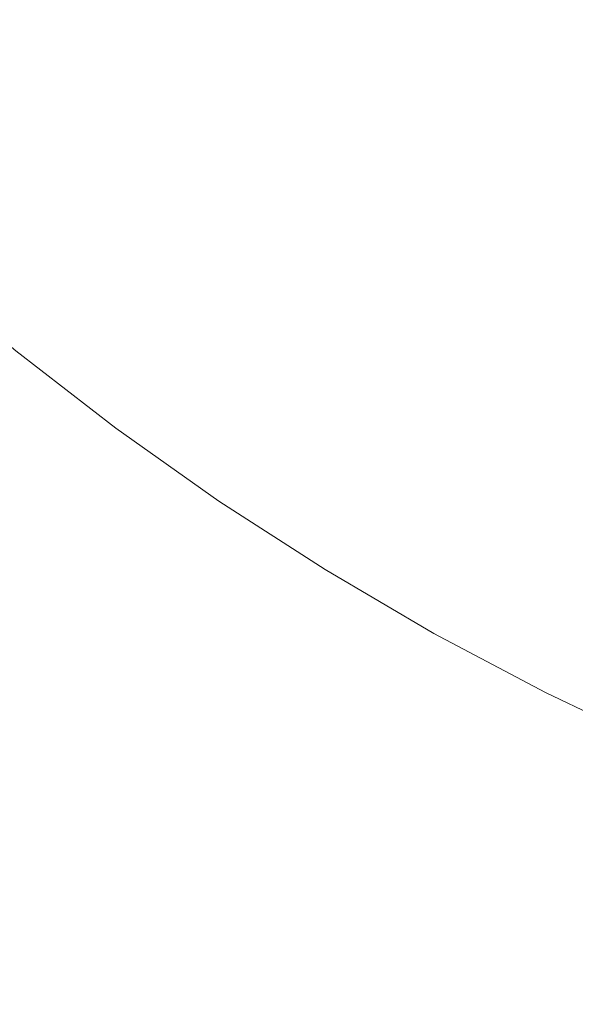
# Model space of a CAD drawing. Header units: centimetres. Extents: x -25.8 to 27.5, y 33.3 to 35.1.
# Tile 106 of 256: x -7.881 to -7.825, y 33.5408 to 33.6401. Entities that reach past the tile are written whole.
import ezdxf

# ---------------------------------------------------------------- set-up
doc = ezdxf.new("R2010")
doc.units = ezdxf.units.CM
doc.header["$LTSCALE"] = 2.54
doc.layers.add('Lucido design-1', color=7, linetype='Continuous')

# ---------------------------------------------------------------- blocks, each defined once
blk = doc.blocks.new('Gruppo-6-1')
at = {"color": 7, "linetype": 'Continuous', "lineweight": 9}
for points in [[(-25.69296, 35.040112, 330.586121), (-25.69296, 33.440112, 330.586121), (27.40704, 33.440112, 330.586121), (27.40704, 35.040112, 330.586121)], [(-25.69296, 35.040112, 306.619358), (-25.69296, 33.440112, 306.619358), (27.40704, 33.440112, 306.619358), (27.40704, 35.040112, 306.619358)]]:
    blk.add_3dface(points, dxfattribs=at)
for points, invisible_edges in [([(-7.869581, 33.639431, 329.791607), (-7.877939, 33.647108, 329.791607), (-7.875267, 33.649896, 329.793031), (-7.86703, 33.64233, 329.793031)], 15), ([(-7.869581, 33.639431, 305.824844), (-7.877939, 33.647108, 305.824844), (-7.875267, 33.649896, 305.826268), (-7.86703, 33.64233, 305.826268)], 15), ([(-7.828409, 33.639709, 329.804742), (-7.836792, 33.645638, 329.804742), (-7.834842, 33.648275, 329.807187), (-7.826572, 33.642426, 329.807187)], 15), ([(-7.828409, 33.639709, 305.837979), (-7.836792, 33.645638, 305.837979), (-7.834842, 33.648275, 305.840424), (-7.826572, 33.642426, 305.840424)], 15), ([(-7.856094, 33.638075, 329.794612), (-7.864522, 33.64518, 329.794612), (-7.86206, 33.647977, 329.796346), (-7.853754, 33.640973, 329.796346)], 15), ([(-7.856094, 33.638075, 305.827849), (-7.864522, 33.64518, 305.827849), (-7.86206, 33.647977, 305.829583), (-7.853754, 33.640973, 305.829583)], 15), ([(-7.872172, 33.636488, 329.790342), (-7.880652, 33.644277, 329.790342), (-7.877939, 33.647108, 329.791607), (-7.869581, 33.639431, 329.791607)], 15), ([(-7.872172, 33.636488, 305.823579), (-7.880652, 33.644277, 305.823579), (-7.877939, 33.647108, 305.824844), (-7.869581, 33.639431, 305.824844)], 15), ([(-7.842988, 33.637261, 329.798229), (-7.851462, 33.643811, 329.798229), (-7.849223, 33.646584, 329.800259), (-7.840868, 33.640127, 329.800259)], 15), ([(-7.842988, 33.637261, 305.831466), (-7.851462, 33.643811, 305.831466), (-7.849223, 33.646584, 305.833496), (-7.840868, 33.640127, 305.833496)], 15), ([(-7.858479, 33.635121, 329.793031), (-7.86703, 33.64233, 329.793031), (-7.864522, 33.64518, 329.794612), (-7.856094, 33.638075, 329.794612)], 15), ([(-7.858479, 33.635121, 305.826268), (-7.86703, 33.64233, 305.826268), (-7.864522, 33.64518, 305.827849), (-7.856094, 33.638075, 305.827849)], 15), ([(-7.830302, 33.636908, 329.802432), (-7.838802, 33.64292, 329.802432), (-7.836792, 33.645638, 329.804742), (-7.828409, 33.639709, 329.804742)], 15), ([(-7.830302, 33.636908, 305.835669), (-7.838802, 33.64292, 305.835669), (-7.836792, 33.645638, 305.837979), (-7.828409, 33.639709, 305.837979)], 15), ([(-7.874796, 33.633506, 329.789238), (-7.883401, 33.641409, 329.789238), (-7.880652, 33.644277, 329.790342), (-7.872172, 33.636488, 329.790342)], 15), ([(-7.874796, 33.633506, 305.822475), (-7.883401, 33.641409, 305.822475), (-7.880652, 33.644277, 305.823579), (-7.872172, 33.636488, 305.823579)], 15), ([(-7.818062, 33.636933, 329.807187), (-7.826572, 33.642426, 329.807187), (-7.824795, 33.645056, 329.809762), (-7.816398, 33.639636, 329.809762)], 15), ([(-7.818062, 33.636933, 305.840424), (-7.826572, 33.642426, 305.840424), (-7.824795, 33.645056, 305.842999), (-7.816398, 33.639636, 305.842999)], 15), ([(-7.845157, 33.634328, 329.796346), (-7.853754, 33.640973, 329.796346), (-7.851462, 33.643811, 329.798229), (-7.842988, 33.637261, 329.798229)], 15), ([(-7.845157, 33.634328, 305.829583), (-7.853754, 33.640973, 305.829583), (-7.851462, 33.643811, 305.831466), (-7.842988, 33.637261, 305.831466)], 15), ([(-7.860905, 33.632116, 329.791607), (-7.869581, 33.639431, 329.791607), (-7.86703, 33.64233, 329.793031), (-7.858479, 33.635121, 329.793031)], 15), ([(-7.860905, 33.632116, 305.824844), (-7.869581, 33.639431, 305.824844), (-7.86703, 33.64233, 305.826268), (-7.858479, 33.635121, 305.826268)], 15), ([(-7.832248, 33.634029, 329.800259), (-7.840868, 33.640127, 329.800259), (-7.838802, 33.64292, 329.802432), (-7.830302, 33.636908, 329.802432)], 15), ([(-7.832248, 33.634029, 305.833496), (-7.840868, 33.640127, 305.833496), (-7.838802, 33.64292, 305.835669), (-7.830302, 33.636908, 305.835669)], 15), ([(-7.819782, 33.634141, 329.804742), (-7.828409, 33.639709, 329.804742), (-7.826572, 33.642426, 329.807187), (-7.818062, 33.636933, 329.807187)], 15), ([(-7.819782, 33.634141, 305.837979), (-7.828409, 33.639709, 305.837979), (-7.826572, 33.642426, 305.840424), (-7.818062, 33.636933, 305.840424)], 15), ([(-7.877451, 33.630489, 329.788299), (-7.886182, 33.638508, 329.788299), (-7.883401, 33.641409, 329.789238), (-7.874796, 33.633506, 329.789238)], 15), ([(-7.877451, 33.630489, 305.821536), (-7.886182, 33.638508, 305.821536), (-7.883401, 33.641409, 305.822475), (-7.874796, 33.633506, 305.822475)], 15), ([(-7.847372, 33.631333, 329.794612), (-7.856094, 33.638075, 329.794612), (-7.853754, 33.640973, 329.796346), (-7.845157, 33.634328, 329.796346)], 15), ([(-7.847372, 33.631333, 305.827849), (-7.856094, 33.638075, 305.827849), (-7.853754, 33.640973, 305.829583), (-7.845157, 33.634328, 305.829583)], 15), ([(-7.863368, 33.629066, 329.790342), (-7.872172, 33.636488, 329.790342), (-7.869581, 33.639431, 329.791607), (-7.860905, 33.632116, 329.791607)], 15), ([(-7.863368, 33.629066, 305.823579), (-7.872172, 33.636488, 305.823579), (-7.869581, 33.639431, 305.824844), (-7.860905, 33.632116, 305.824844)], 15), ([(-7.834243, 33.631076, 329.798229), (-7.842988, 33.637261, 329.798229), (-7.840868, 33.640127, 329.800259), (-7.832248, 33.634029, 329.800259)], 15), ([(-7.834243, 33.631076, 305.831466), (-7.842988, 33.637261, 305.831466), (-7.840868, 33.640127, 305.833496), (-7.832248, 33.634029, 305.833496)], 15), ([(-7.821554, 33.631263, 329.802432), (-7.830302, 33.636908, 329.802432), (-7.828409, 33.639709, 329.804742), (-7.819782, 33.634141, 329.804742)], 15), ([(-7.821554, 33.631263, 305.835669), (-7.830302, 33.636908, 305.835669), (-7.828409, 33.639709, 305.837979), (-7.819782, 33.634141, 305.837979)], 15), ([(-7.880132, 33.627444, 329.787525), (-7.888989, 33.635579, 329.787525), (-7.886182, 33.638508, 329.788299), (-7.877451, 33.630489, 329.788299)], 15), ([(-7.880132, 33.627444, 305.820762), (-7.888989, 33.635579, 305.820762), (-7.886182, 33.638508, 305.821536), (-7.877451, 33.630489, 305.821536)], 15), ([(-7.84963, 33.62828, 329.793031), (-7.858479, 33.635121, 329.793031), (-7.856094, 33.638075, 329.794612), (-7.847372, 33.631333, 329.794612)], 15), ([(-7.84963, 33.62828, 305.826268), (-7.858479, 33.635121, 305.826268), (-7.856094, 33.638075, 305.827849), (-7.847372, 33.631333, 305.827849)], 15), ([(-7.836286, 33.628054, 329.796346), (-7.845157, 33.634328, 329.796346), (-7.842988, 33.637261, 329.798229), (-7.834243, 33.631076, 329.798229)], 15), ([(-7.836286, 33.628054, 305.829583), (-7.845157, 33.634328, 305.829583), (-7.842988, 33.637261, 305.831466), (-7.834243, 33.631076, 305.831466)], 15), ([(-7.865864, 33.625975, 329.789238), (-7.874796, 33.633506, 329.789238), (-7.872172, 33.636488, 329.790342), (-7.863368, 33.629066, 329.790342)], 15), ([(-7.865864, 33.625975, 305.822475), (-7.874796, 33.633506, 305.822475), (-7.872172, 33.636488, 305.823579), (-7.863368, 33.629066, 305.823579)], 15), ([(-7.823376, 33.628303, 329.800259), (-7.832248, 33.634029, 329.800259), (-7.830302, 33.636908, 329.802432), (-7.821554, 33.631263, 329.802432)], 15), ([(-7.823376, 33.628303, 305.833496), (-7.832248, 33.634029, 305.833496), (-7.830302, 33.636908, 305.835669), (-7.821554, 33.631263, 305.835669)], 15), ([(-7.882833, 33.624374, 329.786919), (-7.891819, 33.632627, 329.786919), (-7.888989, 33.635579, 329.787525), (-7.880132, 33.627444, 329.787525)], 15), ([(-7.882833, 33.624374, 305.820156), (-7.891819, 33.632627, 305.820156), (-7.888989, 33.635579, 305.820762), (-7.880132, 33.627444, 305.820762)], 15), ([(-7.851926, 33.625176, 329.791607), (-7.860905, 33.632116, 329.791607), (-7.858479, 33.635121, 329.793031), (-7.84963, 33.62828, 329.793031)], 15), ([(-7.851926, 33.625176, 305.824844), (-7.860905, 33.632116, 305.824844), (-7.858479, 33.635121, 305.826268), (-7.84963, 33.62828, 305.826268)], 15), ([(-7.838372, 33.624968, 329.794612), (-7.847372, 33.631333, 329.794612), (-7.845157, 33.634328, 329.796346), (-7.836286, 33.628054, 329.796346)], 15), ([(-7.838372, 33.624968, 305.827849), (-7.847372, 33.631333, 305.827849), (-7.845157, 33.634328, 305.829583), (-7.836286, 33.628054, 305.829583)], 15), ([(-7.868388, 33.622848, 329.788299), (-7.877451, 33.630489, 329.788299), (-7.874796, 33.633506, 329.789238), (-7.865864, 33.625975, 329.789238)], 15), ([(-7.868388, 33.622848, 305.821536), (-7.877451, 33.630489, 305.821536), (-7.874796, 33.633506, 305.822475), (-7.865864, 33.625975, 305.822475)], 15), ([(-7.825244, 33.625268, 329.798229), (-7.834243, 33.631076, 329.798229), (-7.832248, 33.634029, 329.800259), (-7.823376, 33.628303, 329.800259)], 15), ([(-7.825244, 33.625268, 305.831466), (-7.834243, 33.631076, 305.831466), (-7.832248, 33.634029, 305.833496), (-7.823376, 33.628303, 305.833496)], 15), ([(-7.854257, 33.622023, 329.790342), (-7.863368, 33.629066, 329.790342), (-7.860905, 33.632116, 329.791607), (-7.851926, 33.625176, 329.791607)], 15), ([(-7.854257, 33.622023, 305.823579), (-7.863368, 33.629066, 305.823579), (-7.860905, 33.632116, 305.824844), (-7.851926, 33.625176, 305.824844)], 15), ([(-7.840498, 33.621822, 329.793031), (-7.84963, 33.62828, 329.793031), (-7.847372, 33.631333, 329.794612), (-7.838372, 33.624968, 329.794612)], 15), ([(-7.840498, 33.621822, 305.826268), (-7.84963, 33.62828, 305.826268), (-7.847372, 33.631333, 305.827849), (-7.838372, 33.624968, 305.827849)], 15), ([(-7.870937, 33.619691, 329.787525), (-7.880132, 33.627444, 329.787525), (-7.877451, 33.630489, 329.788299), (-7.868388, 33.622848, 329.788299)], 15), ([(-7.870937, 33.619691, 305.820762), (-7.880132, 33.627444, 305.820762), (-7.877451, 33.630489, 305.821536), (-7.868388, 33.622848, 305.821536)], 15), ([(-7.827157, 33.622162, 329.796346), (-7.836286, 33.628054, 329.796346), (-7.834243, 33.631076, 329.798229), (-7.825244, 33.625268, 329.798229)], 15), ([(-7.827157, 33.622162, 305.829583), (-7.836286, 33.628054, 305.829583), (-7.834243, 33.631076, 305.831466), (-7.825244, 33.625268, 305.831466)], 15), ([(-7.85662, 33.618829, 329.789238), (-7.865864, 33.625975, 329.789238), (-7.863368, 33.629066, 329.790342), (-7.854257, 33.622023, 329.790342)], 15), ([(-7.85662, 33.618829, 305.822475), (-7.865864, 33.625975, 305.822475), (-7.863368, 33.629066, 305.823579), (-7.854257, 33.622023, 305.823579)], 15), ([(-7.816007, 33.619848, 329.798229), (-7.825244, 33.625268, 329.798229), (-7.823376, 33.628303, 329.800259), (-7.814269, 33.622959, 329.800259)], 15), ([(-7.816007, 33.619848, 305.831466), (-7.825244, 33.625268, 305.831466), (-7.823376, 33.628303, 305.833496), (-7.814269, 33.622959, 305.833496)], 15), ([(-7.873506, 33.61651, 329.786919), (-7.882833, 33.624374, 329.786919), (-7.880132, 33.627444, 329.787525), (-7.870937, 33.619691, 329.787525)], 15), ([(-7.873506, 33.61651, 305.820156), (-7.882833, 33.624374, 305.820156), (-7.880132, 33.627444, 305.820762), (-7.870937, 33.619691, 305.820762)], 15), ([(-7.842661, 33.618623, 329.791607), (-7.851926, 33.625176, 329.791607), (-7.84963, 33.62828, 329.793031), (-7.840498, 33.621822, 329.793031)], 15), ([(-7.842661, 33.618623, 305.824844), (-7.851926, 33.625176, 305.824844), (-7.84963, 33.62828, 305.826268), (-7.840498, 33.621822, 305.826268)], 15), ([(-7.82911, 33.61899, 329.794612), (-7.838372, 33.624968, 329.794612), (-7.836286, 33.628054, 329.796346), (-7.827157, 33.622162, 329.796346)], 15), ([(-7.82911, 33.61899, 305.827849), (-7.838372, 33.624968, 305.827849), (-7.836286, 33.628054, 305.829583), (-7.827157, 33.622162, 305.829583)], 15), ([(-7.859009, 33.615598, 329.788299), (-7.868388, 33.622848, 329.788299), (-7.865864, 33.625975, 329.789238), (-7.85662, 33.618829, 329.789238)], 15), ([(-7.859009, 33.615598, 305.821536), (-7.868388, 33.622848, 305.821536), (-7.865864, 33.625975, 305.822475), (-7.85662, 33.618829, 305.822475)], 15), ([(-7.876091, 33.613309, 329.786483), (-7.885552, 33.621285, 329.786483), (-7.882833, 33.624374, 329.786919), (-7.873506, 33.61651, 329.786919)], 15), ([(-7.876091, 33.613309, 305.81972), (-7.885552, 33.621285, 305.81972), (-7.882833, 33.624374, 305.820156), (-7.873506, 33.61651, 305.820156)], 15), ([(-7.844856, 33.615374, 329.790342), (-7.854257, 33.622023, 329.790342), (-7.851926, 33.625176, 329.791607), (-7.842661, 33.618623, 329.791607)], 15), ([(-7.844856, 33.615374, 305.823579), (-7.854257, 33.622023, 305.823579), (-7.851926, 33.625176, 305.824844), (-7.842661, 33.618623, 305.824844)], 15), ([(-7.831101, 33.615757, 329.793031), (-7.840498, 33.621822, 329.793031), (-7.838372, 33.624968, 329.794612), (-7.82911, 33.61899, 329.794612)], 15), ([(-7.831101, 33.615757, 305.826268), (-7.840498, 33.621822, 305.826268), (-7.838372, 33.624968, 305.827849), (-7.82911, 33.61899, 305.827849)], 15), ([(-7.817786, 33.616663, 329.796346), (-7.827157, 33.622162, 329.796346), (-7.825244, 33.625268, 329.798229), (-7.816007, 33.619848, 329.798229)], 15), ([(-7.817786, 33.616663, 305.829583), (-7.827157, 33.622162, 305.829583), (-7.825244, 33.625268, 305.831466), (-7.816007, 33.619848, 305.831466)], 15), ([(-7.861422, 33.612336, 329.787525), (-7.870937, 33.619691, 329.787525), (-7.868388, 33.622848, 329.788299), (-7.859009, 33.615598, 329.788299)], 15), ([(-7.861422, 33.612336, 305.820762), (-7.870937, 33.619691, 305.820762), (-7.868388, 33.622848, 305.821536), (-7.859009, 33.615598, 305.821536)], 15), ([(-7.847081, 33.612083, 329.789238), (-7.85662, 33.618829, 329.789238), (-7.854257, 33.622023, 329.790342), (-7.844856, 33.615374, 329.790342)], 15), ([(-7.847081, 33.612083, 305.822475), (-7.85662, 33.618829, 305.822475), (-7.854257, 33.622023, 305.823579), (-7.844856, 33.615374, 305.823579)], 15), ([(-7.833126, 33.612469, 329.791607), (-7.842661, 33.618623, 329.791607), (-7.840498, 33.621822, 329.793031), (-7.831101, 33.615757, 329.793031)], 15), ([(-7.833126, 33.612469, 305.824844), (-7.842661, 33.618623, 305.824844), (-7.840498, 33.621822, 305.826268), (-7.831101, 33.615757, 305.826268)], 15), ([(-7.819603, 33.613411, 329.794612), (-7.82911, 33.61899, 329.794612), (-7.827157, 33.622162, 329.796346), (-7.817786, 33.616663, 329.796346)], 15), ([(-7.819603, 33.613411, 305.827849), (-7.82911, 33.61899, 305.827849), (-7.827157, 33.622162, 305.829583), (-7.817786, 33.616663, 305.829583)], 15), ([(-7.878687, 33.610093, 329.786217), (-7.888282, 33.618183, 329.786217), (-7.885552, 33.621285, 329.786483), (-7.876091, 33.613309, 329.786483)], 15), ([(-7.878687, 33.610093, 305.819453), (-7.888282, 33.618183, 305.819453), (-7.885552, 33.621285, 305.81972), (-7.876091, 33.613309, 305.81972)], 15), ([(-7.863854, 33.609049, 329.786919), (-7.873506, 33.61651, 329.786919), (-7.870937, 33.619691, 329.787525), (-7.861422, 33.612336, 329.787525)], 15), ([(-7.863854, 33.609049, 305.820156), (-7.873506, 33.61651, 305.820156), (-7.870937, 33.619691, 305.820762), (-7.861422, 33.612336, 305.820762)], 15), ([(-7.849331, 33.608753, 329.788299), (-7.859009, 33.615598, 329.788299), (-7.85662, 33.618829, 329.789238), (-7.847081, 33.612083, 329.789238)], 15), ([(-7.849331, 33.608753, 305.821536), (-7.859009, 33.615598, 305.821536), (-7.85662, 33.618829, 305.822475), (-7.847081, 33.612083, 305.822475)], 15), ([(-7.835181, 33.60913, 329.790342), (-7.844856, 33.615374, 329.790342), (-7.842661, 33.618623, 329.791607), (-7.833126, 33.612469, 329.791607)], 15), ([(-7.835181, 33.60913, 305.823579), (-7.844856, 33.615374, 305.823579), (-7.842661, 33.618623, 305.824844), (-7.833126, 33.612469, 305.824844)], 15), ([(-7.821454, 33.610096, 329.793031), (-7.831101, 33.615757, 329.793031), (-7.82911, 33.61899, 329.794612), (-7.819603, 33.613411, 329.794612)], 15), ([(-7.821454, 33.610096, 305.826268), (-7.831101, 33.615757, 305.826268), (-7.82911, 33.61899, 305.827849), (-7.819603, 33.613411, 305.827849)], 15), ([(-7.881426, 33.606701, 329.786121), (-7.891162, 33.61491, 329.786121), (-7.888282, 33.618183, 329.786217), (-7.878687, 33.610093, 329.786217)], 14), ([(-7.881426, 33.606701, 305.819358), (-7.891162, 33.61491, 305.819358), (-7.888282, 33.618183, 305.819453), (-7.878687, 33.610093, 305.819453)], 14), ([(-7.8663, 33.605741, 329.786483), (-7.876091, 33.613309, 329.786483), (-7.873506, 33.61651, 329.786919), (-7.863854, 33.609049, 329.786919)], 15), ([(-7.8663, 33.605741, 305.81972), (-7.876091, 33.613309, 305.81972), (-7.873506, 33.61651, 305.820156), (-7.863854, 33.609049, 305.820156)], 15), ([(-7.851603, 33.605392, 329.787525), (-7.861422, 33.612336, 329.787525), (-7.859009, 33.615598, 329.788299), (-7.849331, 33.608753, 329.788299)], 15), ([(-7.851603, 33.605392, 305.820762), (-7.861422, 33.612336, 305.820762), (-7.859009, 33.615598, 305.821536), (-7.849331, 33.608753, 305.821536)], 15), ([(-7.837264, 33.605747, 329.789238), (-7.847081, 33.612083, 329.789238), (-7.844856, 33.615374, 329.790342), (-7.835181, 33.60913, 329.790342)], 15), ([(-7.837264, 33.605747, 305.822475), (-7.847081, 33.612083, 305.822475), (-7.844856, 33.615374, 305.823579), (-7.835181, 33.60913, 305.823579)], 15), ([(-7.823338, 33.606725, 329.791607), (-7.833126, 33.612469, 329.791607), (-7.831101, 33.615757, 329.793031), (-7.821454, 33.610096, 329.793031)], 15), ([(-7.823338, 33.606725, 305.824844), (-7.833126, 33.612469, 305.824844), (-7.831101, 33.615757, 305.826268), (-7.821454, 33.610096, 305.826268)], 15), ([(-7.868757, 33.602418, 329.786217), (-7.878687, 33.610093, 329.786217), (-7.876091, 33.613309, 329.786483), (-7.8663, 33.605741, 329.786483)], 15), ([(-7.868757, 33.602418, 305.819453), (-7.878687, 33.610093, 305.819453), (-7.876091, 33.613309, 305.81972), (-7.8663, 33.605741, 305.81972)], 15), ([(-7.82525, 33.603302, 329.790342), (-7.835181, 33.60913, 329.790342), (-7.833126, 33.612469, 329.791607), (-7.823338, 33.606725, 329.791607)], 15), ([(-7.82525, 33.603302, 305.823579), (-7.835181, 33.60913, 305.823579), (-7.833126, 33.612469, 305.824844), (-7.823338, 33.606725, 305.824844)], 15), ([(-7.853893, 33.602004, 329.786919), (-7.863854, 33.609049, 329.786919), (-7.861422, 33.612336, 329.787525), (-7.851603, 33.605392, 329.787525)], 15), ([(-7.853893, 33.602004, 305.820156), (-7.863854, 33.609049, 305.820156), (-7.861422, 33.612336, 305.820762), (-7.851603, 33.605392, 305.820762)], 15), ([(-7.839371, 33.602325, 329.788299), (-7.849331, 33.608753, 329.788299), (-7.847081, 33.612083, 329.789238), (-7.837264, 33.605747, 329.789238)], 15), ([(-7.839371, 33.602325, 305.821536), (-7.849331, 33.608753, 305.821536), (-7.847081, 33.612083, 305.822475), (-7.837264, 33.605747, 305.822475)], 15), ([(-7.87135, 33.598913, 329.786121), (-7.881426, 33.606701, 329.786121), (-7.878687, 33.610093, 329.786217), (-7.868757, 33.602418, 329.786217)], 14), ([(-7.87135, 33.598913, 305.819358), (-7.881426, 33.606701, 305.819358), (-7.878687, 33.610093, 305.819453), (-7.868757, 33.602418, 305.819453)], 14), ([(-7.856197, 33.598595, 329.786483), (-7.8663, 33.605741, 329.786483), (-7.863854, 33.609049, 329.786919), (-7.853893, 33.602004, 329.786919)], 15), ([(-7.856197, 33.598595, 305.81972), (-7.8663, 33.605741, 305.81972), (-7.863854, 33.609049, 305.820156), (-7.853893, 33.602004, 305.820156)], 15), ([(-7.841498, 33.59887, 329.787525), (-7.851603, 33.605392, 329.787525), (-7.849331, 33.608753, 329.788299), (-7.839371, 33.602325, 329.788299)], 15), ([(-7.841498, 33.59887, 305.820762), (-7.851603, 33.605392, 305.820762), (-7.849331, 33.608753, 305.821536), (-7.839371, 33.602325, 305.821536)], 15), ([(-7.827187, 33.599834, 329.789238), (-7.837264, 33.605747, 329.789238), (-7.835181, 33.60913, 329.790342), (-7.82525, 33.603302, 329.790342)], 15), ([(-7.827187, 33.599834, 305.822475), (-7.837264, 33.605747, 305.822475), (-7.835181, 33.60913, 305.823579), (-7.82525, 33.603302, 305.823579)], 15), ([(-25.69296, 33.440112, 329.786121), (-7.881426, 33.606701, 329.786121), (-7.87135, 33.598913, 329.786121)], 9), ([(-7.881426, 33.606701, 305.819358), (-7.87135, 33.598913, 305.819358), (-25.69296, 33.440112, 305.819358)], 10), ([(-7.81508, 33.597901, 329.790342), (-7.82525, 33.603302, 329.790342), (-7.823338, 33.606725, 329.791607), (-7.813315, 33.601402, 329.791607)], 15), ([(-7.81508, 33.597901, 305.823579), (-7.82525, 33.603302, 305.823579), (-7.823338, 33.606725, 305.824844), (-7.813315, 33.601402, 305.824844)], 15), ([(-7.858511, 33.595171, 329.786217), (-7.868757, 33.602418, 329.786217), (-7.8663, 33.605741, 329.786483), (-7.856197, 33.598595, 329.786483)], 15), ([(-7.858511, 33.595171, 305.819453), (-7.868757, 33.602418, 305.819453), (-7.8663, 33.605741, 305.81972), (-7.856197, 33.598595, 305.81972)], 15), ([(-7.829147, 33.596326, 329.788299), (-7.839371, 33.602325, 329.788299), (-7.837264, 33.605747, 329.789238), (-7.827187, 33.599834, 329.789238)], 15), ([(-7.829147, 33.596326, 305.821536), (-7.839371, 33.602325, 305.821536), (-7.837264, 33.605747, 305.822475), (-7.827187, 33.599834, 305.822475)], 15), ([(-7.843642, 33.595388, 329.786919), (-7.853893, 33.602004, 329.786919), (-7.851603, 33.605392, 329.787525), (-7.841498, 33.59887, 329.787525)], 15), ([(-7.843642, 33.595388, 305.820156), (-7.853893, 33.602004, 305.820156), (-7.851603, 33.605392, 305.820762), (-7.841498, 33.59887, 305.820762)], 15), ([(-7.816869, 33.594354, 329.789238), (-7.827187, 33.599834, 329.789238), (-7.82525, 33.603302, 329.790342), (-7.81508, 33.597901, 329.790342)], 15), ([(-7.816869, 33.594354, 305.822475), (-7.827187, 33.599834, 305.822475), (-7.82525, 33.603302, 305.823579), (-7.81508, 33.597901, 305.823579)], 15), ([(-7.860952, 33.591559, 329.786121), (-7.87135, 33.598913, 329.786121), (-7.868757, 33.602418, 329.786217), (-7.858511, 33.595171, 329.786217)], 14), ([(-7.860952, 33.591559, 305.819358), (-7.87135, 33.598913, 305.819358), (-7.868757, 33.602418, 305.819453), (-7.858511, 33.595171, 305.819453)], 14), ([(-7.8458, 33.591885, 329.786483), (-7.856197, 33.598595, 329.786483), (-7.853893, 33.602004, 329.786919), (-7.843642, 33.595388, 329.786919)], 15), ([(-7.8458, 33.591885, 305.81972), (-7.856197, 33.598595, 305.81972), (-7.853893, 33.602004, 305.820156), (-7.843642, 33.595388, 305.820156)], 15), ([(-7.831126, 33.592784, 329.787525), (-7.841498, 33.59887, 329.787525), (-7.839371, 33.602325, 329.788299), (-7.829147, 33.596326, 329.788299)], 15), ([(-7.831126, 33.592784, 305.820762), (-7.841498, 33.59887, 305.820762), (-7.839371, 33.602325, 305.821536), (-7.829147, 33.596326, 305.821536)], 15), ([(-7.818678, 33.590765, 329.788299), (-7.829147, 33.596326, 329.788299), (-7.827187, 33.599834, 329.789238), (-7.816869, 33.594354, 329.789238)], 15), ([(-7.818678, 33.590765, 305.821536), (-7.829147, 33.596326, 305.821536), (-7.827187, 33.599834, 305.822475), (-7.816869, 33.594354, 305.822475)], 15), ([(-7.87135, 33.598913, 329.786121), (-7.860952, 33.591559, 329.786121), (-25.69296, 33.440112, 329.786121)], 10), ([(-7.87135, 33.598913, 305.819358), (-7.860952, 33.591559, 305.819358), (-25.69296, 33.440112, 305.819358)], 10), ([(-7.847966, 33.588366, 329.786217), (-7.858511, 33.595171, 329.786217), (-7.856197, 33.598595, 329.786483), (-7.8458, 33.591885, 329.786483)], 15), ([(-7.847966, 33.588366, 305.819453), (-7.858511, 33.595171, 305.819453), (-7.856197, 33.598595, 305.81972), (-7.8458, 33.591885, 305.81972)], 15), ([(-7.83312, 33.589214, 329.786919), (-7.843642, 33.595388, 329.786919), (-7.841498, 33.59887, 329.787525), (-7.831126, 33.592784, 329.787525)], 15), ([(-7.83312, 33.589214, 305.820156), (-7.843642, 33.595388, 305.820156), (-7.841498, 33.59887, 305.820762), (-7.831126, 33.592784, 305.820762)], 15), ([(-7.820505, 33.587143, 329.787525), (-7.831126, 33.592784, 329.787525), (-7.829147, 33.596326, 329.788299), (-7.818678, 33.590765, 329.788299)], 15), ([(-7.820505, 33.587143, 305.820762), (-7.831126, 33.592784, 305.820762), (-7.829147, 33.596326, 305.821536), (-7.818678, 33.590765, 305.821536)], 15), ([(-7.850252, 33.584653, 329.786121), (-7.860952, 33.591559, 329.786121), (-7.858511, 33.595171, 329.786217), (-7.847966, 33.588366, 329.786217)], 14), ([(-7.850252, 33.584653, 305.819358), (-7.860952, 33.591559, 305.819358), (-7.858511, 33.595171, 305.819453), (-7.847966, 33.588366, 305.819453)], 14), ([(-7.835127, 33.585622, 329.786483), (-7.8458, 33.591885, 329.786483), (-7.843642, 33.595388, 329.786919), (-7.83312, 33.589214, 329.786919)], 15), ([(-7.835127, 33.585622, 305.81972), (-7.8458, 33.591885, 305.81972), (-7.843642, 33.595388, 305.820156), (-7.83312, 33.589214, 305.820156)], 15), ([(-7.822346, 33.583491, 329.786919), (-7.83312, 33.589214, 329.786919), (-7.831126, 33.592784, 329.787525), (-7.820505, 33.587143, 329.787525)], 15), ([(-7.822346, 33.583491, 305.820156), (-7.83312, 33.589214, 305.820156), (-7.831126, 33.592784, 305.820762), (-7.820505, 33.587143, 305.820762)], 15), ([(-25.69296, 33.440112, 329.786121), (-7.860952, 33.591559, 329.786121), (-7.850252, 33.584653, 329.786121)], 9), ([(-7.860952, 33.591559, 305.819358), (-7.850252, 33.584653, 305.819358), (-25.69296, 33.440112, 305.819358)], 10), ([(-7.837142, 33.582014, 329.786217), (-7.847966, 33.588366, 329.786217), (-7.8458, 33.591885, 329.786483), (-7.835127, 33.585622, 329.786483)], 15), ([(-7.837142, 33.582014, 305.819453), (-7.847966, 33.588366, 305.819453), (-7.8458, 33.591885, 305.81972), (-7.835127, 33.585622, 305.81972)], 15), ([(-7.824198, 33.579817, 329.786483), (-7.835127, 33.585622, 329.786483), (-7.83312, 33.589214, 329.786919), (-7.822346, 33.583491, 329.786919)], 15), ([(-7.824198, 33.579817, 305.81972), (-7.835127, 33.585622, 305.81972), (-7.83312, 33.589214, 305.820156), (-7.822346, 33.583491, 305.820156)], 15), ([(-7.839268, 33.578208, 329.786121), (-7.850252, 33.584653, 329.786121), (-7.847966, 33.588366, 329.786217), (-7.837142, 33.582014, 329.786217)], 14), ([(-7.839268, 33.578208, 305.819358), (-7.850252, 33.584653, 305.819358), (-7.847966, 33.588366, 305.819453), (-7.837142, 33.582014, 305.819453)], 14), ([(-7.826058, 33.576127, 329.786217), (-7.837142, 33.582014, 329.786217), (-7.835127, 33.585622, 329.786483), (-7.824198, 33.579817, 329.786483)], 15), ([(-7.826058, 33.576127, 305.819453), (-7.837142, 33.582014, 305.819453), (-7.835127, 33.585622, 305.81972), (-7.824198, 33.579817, 305.81972)], 15), ([(-7.850252, 33.584653, 329.786121), (-7.839268, 33.578208, 329.786121), (-25.69296, 33.440112, 329.786121)], 10), ([(-25.69296, 33.440112, 305.819358), (-7.850252, 33.584653, 305.819358), (-7.839268, 33.578208, 305.819358)], 9), ([(-7.828021, 33.572234, 329.786121), (-7.839268, 33.578208, 329.786121), (-7.837142, 33.582014, 329.786217), (-7.826058, 33.576127, 329.786217)], 14), ([(-7.828021, 33.572234, 305.819358), (-7.839268, 33.578208, 305.819358), (-7.837142, 33.582014, 305.819453), (-7.826058, 33.576127, 305.819453)], 14), ([(-7.814735, 33.570716, 329.786217), (-7.826058, 33.576127, 329.786217), (-7.824198, 33.579817, 329.786483), (-7.813032, 33.574482, 329.786483)], 15), ([(-7.814735, 33.570716, 305.819453), (-7.826058, 33.576127, 305.819453), (-7.824198, 33.579817, 305.81972), (-7.813032, 33.574482, 305.81972)], 15), ([(-25.69296, 33.440112, 329.786121), (-7.839268, 33.578208, 329.786121), (-7.828021, 33.572234, 329.786121)], 9), ([(-25.69296, 33.440112, 305.819358), (-7.839268, 33.578208, 305.819358), (-7.828021, 33.572234, 305.819358)], 9), ([(-7.81653, 33.566743, 329.786121), (-7.828021, 33.572234, 329.786121), (-7.826058, 33.576127, 329.786217), (-7.814735, 33.570716, 329.786217)], 14), ([(-7.81653, 33.566743, 305.819358), (-7.828021, 33.572234, 305.819358), (-7.826058, 33.576127, 305.819453), (-7.814735, 33.570716, 305.819453)], 14), ([(-7.828021, 33.572234, 329.786121), (-7.81653, 33.566743, 329.786121), (-25.69296, 33.440112, 329.786121)], 10), ([(-7.828021, 33.572234, 305.819358), (-7.81653, 33.566743, 305.819358), (-25.69296, 33.440112, 305.819358)], 10), ([(-7.81653, 33.566743, 329.786121), (-7.804817, 33.561745, 329.786121), (-25.69296, 33.440112, 329.786121)], 10), ([(-25.69296, 33.440112, 305.819358), (-7.81653, 33.566743, 305.819358), (-7.804817, 33.561745, 305.819358)], 9), ([(-7.804817, 33.561745, 329.786121), (-7.792902, 33.557249, 329.786121), (-25.69296, 33.440112, 329.786121)], 10), ([(-25.69296, 33.440112, 305.819358), (-7.804817, 33.561745, 305.819358), (-7.792902, 33.557249, 305.819358)], 9), ([(-25.69296, 33.440112, 329.786121), (-7.792902, 33.557249, 329.786121), (-7.780807, 33.553262, 329.786121)], 9), ([(-7.792902, 33.557249, 305.819358), (-7.780807, 33.553262, 305.819358), (-25.69296, 33.440112, 305.819358)], 10), ([(-7.780807, 33.553262, 329.786121), (-7.768553, 33.549792, 329.786121), (-25.69296, 33.440112, 329.786121)], 10), ([(-7.780807, 33.553262, 305.819358), (-7.768553, 33.549792, 305.819358), (-25.69296, 33.440112, 305.819358)], 10), ([(-25.69296, 33.440112, 329.786121), (-7.768553, 33.549792, 329.786121), (-7.756164, 33.546845, 329.786121)], 9), ([(-25.69296, 33.440112, 305.819358), (-7.768553, 33.549792, 305.819358), (-7.756164, 33.546845, 305.819358)], 9), ([(-7.756164, 33.546845, 329.786121), (-7.74366, 33.544427, 329.786121), (-25.69296, 33.440112, 329.786121)], 10), ([(-7.756164, 33.546845, 305.819358), (-7.74366, 33.544427, 305.819358), (-25.69296, 33.440112, 305.819358)], 10), ([(-7.74366, 33.544427, 329.786121), (-7.731065, 33.542542, 329.786121), (-25.69296, 33.440112, 329.786121)], 10), ([(-25.69296, 33.440112, 305.819358), (-7.74366, 33.544427, 305.819358), (-7.731065, 33.542542, 305.819358)], 9), ([(-25.69296, 33.440112, 329.786121), (-7.731065, 33.542542, 329.786121), (-7.718402, 33.541193, 329.786121)], 9), ([(-7.731065, 33.542542, 305.819358), (-7.718402, 33.541193, 305.819358), (-25.69296, 33.440112, 305.819358)], 10), ([(-25.69296, 33.440112, 329.786121), (-7.718402, 33.541193, 329.786121), (-7.705692, 33.540382, 329.786121)], 9), ([(-25.69296, 33.440112, 305.819358), (-7.718402, 33.541193, 305.819358), (-7.705692, 33.540382, 305.819358)], 9)]:
    blk.add_3dface(points, dxfattribs=dict(at, invisible_edges=invisible_edges))

msp = doc.modelspace()

# ---------------------------------------------------------------- block references
at = {"layer": 'Lucido design-1', "color": 7}
msp.add_blockref('Gruppo-6-1', (0, 0), dxfattribs=at)

doc.saveas('drawing.dxf')
